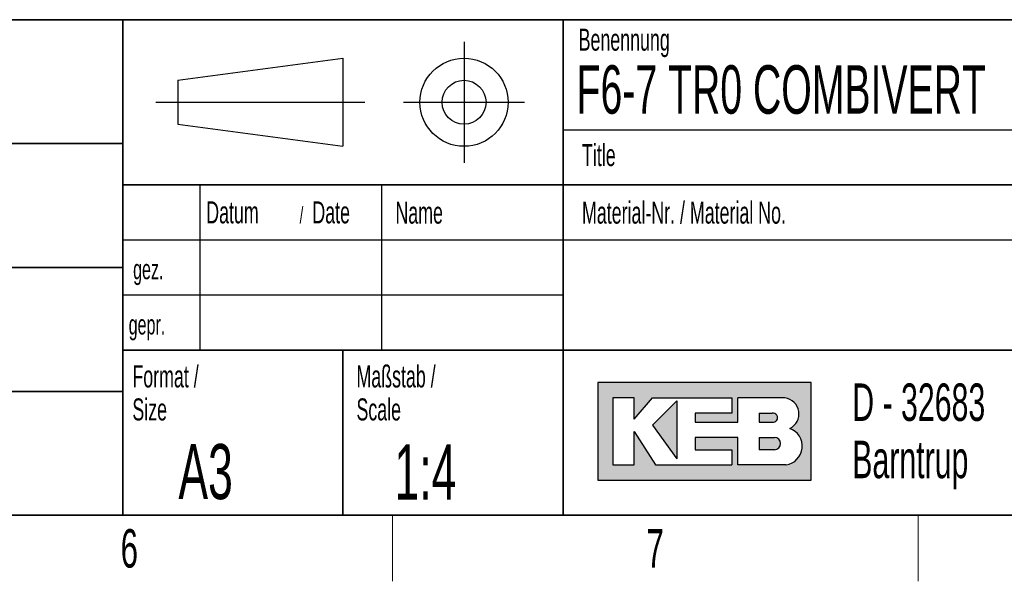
# Model space of a CAD drawing. Header units: millimetres. Extents: x 5 to 418, y 2 to 292.
# Tile 48 of 52: x 279 to 368, y 6 to 57. Entities that reach past the tile are written whole.
import ezdxf

# ---------------------------------------------------------------- set-up
doc = ezdxf.new("R2010")
doc.units = ezdxf.units.MM
doc.layers.add('SLD-0', color=7, linetype='Continuous')
doc.styles.add('SLDTEXTSTYLE1', font='TXT', dxfattribs={"width": 0.605})

# ---------------------------------------------------------------- blocks, each defined once
blk = doc.blocks.new('SW_NOTE_0_9')
at = {"layer": 'SLD-0', "color": 0, "char_height": 2, "attachment_point": 1, "style": 'SLDTEXTSTYLE1'}
for s, insert in [('Werkstückkanten/', (0, 2.5781354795)), ('Workpiece edges', (0, -0.4218645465))]:
    blk.add_mtext(s, dxfattribs=dict(at, insert=insert))
blk = doc.blocks.new('SW_NOTE_0_10')
at = {"layer": 'SLD-0', "color": 0, "char_height": 2, "attachment_point": 1, "style": 'SLDTEXTSTYLE1'}
for s, insert in [('Oberflächenangaben /', (0, 2.5781354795)), ('Surface details', (0, -0.4218645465))]:
    blk.add_mtext(s, dxfattribs=dict(at, insert=insert))
blk = doc.blocks.new('SW_NOTE_0_12')
at = {"layer": 'SLD-0', "color": 0, "char_height": 2, "attachment_point": 1, "style": 'SLDTEXTSTYLE1'}
for s, insert in [('Allgemeintoleranz /', (0, 2.5781354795)), ('general tolerance', (0, -0.4218645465))]:
    blk.add_mtext(s, dxfattribs=dict(at, insert=insert))
blk = doc.blocks.new('SW_NOTE_0_13')
at = {"layer": 'SLD-0', "color": 0, "char_height": 2, "attachment_point": 1, "style": 'SLDTEXTSTYLE1'}
for s, insert in [('Format /', (0, 2.5781354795)), ('Size', (0, -0.4218645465))]:
    blk.add_mtext(s, dxfattribs=dict(at, insert=insert))
blk = doc.blocks.new('SW_NOTE_0_14')
at = {"layer": 'SLD-0', "color": 0, "attachment_point": 1, "style": 'SLDTEXTSTYLE1'}
for s, insert, char_height in [('Datum', (0, 2.5781354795), 2), ('/', (8.4829859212, 2.0780460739), 1.5), ('Date', (9.6392361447, 2.5781354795), 2)]:
    blk.add_mtext(s, dxfattribs=dict(at, insert=insert, char_height=char_height))
blk = doc.blocks.new('SW_NOTE_0_15')
at = {"layer": 'SLD-0', "color": 0, "char_height": 2, "attachment_point": 1, "style": 'SLDTEXTSTYLE1'}
for s, insert in [('Maßstab /', (0, 2.5781354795)), ('Scale', (0, -0.4218645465))]:
    blk.add_mtext(s, dxfattribs=dict(at, insert=insert))
blk = doc.blocks.new('SW_NOTE_0_16')
at = {"layer": 'SLD-0', "color": 0, "char_height": 3.4, "attachment_point": 1, "style": 'SLDTEXTSTYLE1'}
for s, insert in [('D - 32683', (0, 4.3828303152)), ('Barntrup', (0, -0.8171696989))]:
    blk.add_mtext(s, dxfattribs=dict(at, insert=insert))

msp = doc.modelspace()

# ---------------------------------------------------------------- hatches: boundary and pattern name
at = {"linetype": 'Continuous'}
h = msp.add_hatch(color=7, dxfattribs=at)
h.paths.add_polyline_path([(331.1423676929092, 15.18257760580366), (350.5207896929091, 15.18257760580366), (350.5207896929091, 24.04128480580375), (331.1423676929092, 24.04128480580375)], flags=0)
edge = h.paths.add_edge_path(flags=0)
edge.add_arc((347.9991875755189, 18.26988521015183), 1.720915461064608, -81.72003226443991, 70.17096003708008, ccw=False)
edge.add_line((348.2470169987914, 16.56690822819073), (348.2293995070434, 16.56675060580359))
edge.add_line((348.2293995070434, 16.56675060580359), (343.8767592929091, 16.56675060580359))
edge.add_line((343.8767592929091, 16.56675060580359), (343.8767592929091, 19.05826200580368))
edge.add_line((343.8767592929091, 19.05826200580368), (340.0010748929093, 19.05826200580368))
edge.add_line((340.0010748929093, 19.05826200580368), (340.0010748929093, 17.95092360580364))
edge.add_line((340.0010748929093, 17.95092360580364), (343.3230900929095, 17.95092360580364))
edge.add_line((343.3230900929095, 17.95092360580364), (343.3230900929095, 16.56675060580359))
edge.add_line((343.3230900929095, 16.56675060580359), (336.4022250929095, 16.56675060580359))
edge.add_line((336.4022250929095, 16.56675060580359), (334.4643828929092, 19.61193120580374))
edge.add_line((334.4643828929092, 19.61193120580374), (334.4643828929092, 16.56675060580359))
edge.add_line((334.4643828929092, 16.56675060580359), (332.5265406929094, 16.56675060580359))
edge.add_line((332.5265406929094, 16.56675060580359), (332.5265406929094, 22.65711180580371))
edge.add_line((332.5265406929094, 22.65711180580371), (334.4643828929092, 22.65711180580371))
edge.add_line((334.4643828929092, 22.65711180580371), (334.4643828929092, 20.71926960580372))
edge.add_line((334.4643828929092, 20.71926960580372), (336.1253904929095, 22.65711180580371))
edge.add_line((336.1253904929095, 22.65711180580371), (343.3230900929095, 22.65711180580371))
edge.add_line((343.3230900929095, 22.65711180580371), (343.3230900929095, 21.27293880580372))
edge.add_line((343.3230900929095, 21.27293880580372), (340.0010748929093, 21.27293880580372))
edge.add_line((340.0010748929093, 21.27293880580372), (340.0010748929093, 20.44243500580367))
edge.add_line((340.0010748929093, 20.44243500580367), (343.8767592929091, 20.44243500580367))
edge.add_line((343.8767592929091, 20.44243500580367), (343.8767592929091, 22.65711180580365))
edge.add_line((343.8767592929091, 22.65711180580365), (348.1497422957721, 22.65711180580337))
edge.add_line((348.1497422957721, 22.65711180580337), (348.151741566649, 22.65711180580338))
edge.add_line((348.151741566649, 22.65711180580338), (348.1521661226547, 22.65713246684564))
edge.add_arc((347.9523797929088, 21.20834406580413), 1.462498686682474, -64.4589412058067, 82.1484933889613, ccw=False)
msp.add_hatch(color=7, dxfattribs=at).paths.add_polyline_path([(338.3400672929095, 17.12041980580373), (338.3400672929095, 22.38027720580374), (336.1253904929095, 20.16560040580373)], flags=0)
h = msp.add_hatch(color=7, dxfattribs=at)
edge = h.paths.add_edge_path(flags=0)
edge.add_line((345.8146014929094, 20.44243500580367), (346.974194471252, 20.44243500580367))
edge.add_arc((347.0534490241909, 20.85768690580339), 0.4227474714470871, 259.1945394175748, 460.8054605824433)
edge.add_line((346.9741944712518, 21.27293880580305), (345.8146014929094, 21.27293880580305))
edge.add_line((345.8146014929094, 21.27293880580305), (345.8146014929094, 20.44243500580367))
h = msp.add_hatch(color=7, dxfattribs=at)
edge = h.paths.add_edge_path(flags=0)
edge.add_line((345.8146014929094, 17.95092360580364), (347.1991847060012, 17.95092360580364))
edge.add_arc((347.1991847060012, 18.50459280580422), 0.5536692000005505, 270.0000000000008, 450.0000000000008)
edge.add_line((347.1991847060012, 19.05826200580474), (347.1703327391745, 19.05826200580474))
edge.add_line((347.1703327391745, 19.05826200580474), (345.8146014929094, 19.05826200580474))
edge.add_line((345.8146014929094, 19.05826200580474), (345.8146014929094, 17.95092360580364))

# ---------------------------------------------------------------- linework, layer by layer
at = {"layer": 'SLD-0', "lineweight": 35}
for p, q in [((135, 57), (408, 57)), ((288, 57), (288, 12)), ((328, 57.0000000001), (328, 12)), ((259, 45.75), (288, 45.75)), ((408, 42), (288, 42)), ((259, 34.5), (288, 34.5)), ((288, 27), (408, 27)), ((308, 27), (308, 12)), ((259, 23.25), (288, 23.25)), ((26, 12), (408, 12)), ((135, 12), (408, 12))]:
    msp.add_line(p, q, dxfattribs=at)
at = {"layer": 'SLD-0'}
for p, q in [((319, 55), (319, 44)), ((293, 51.5), (308, 53.5)), ((308, 53.5), (308, 45.5)), ((293, 51.5), (293, 47.5)), ((291, 49.5), (310, 49.5)), ((313.5, 49.5), (324.5, 49.5)), ((293, 47.5), (308, 45.5)), ((328, 47.0000000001), (408, 47.0000000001)), ((295, 42), (295, 27)), ((311.5, 42), (311.5, 27)), ((288, 37), (408, 37)), ((288, 32), (328, 32)), ((348.1497422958, 22.6571118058), (348.1517415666, 22.6571118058)), ((348.1517415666, 22.6571118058), (348.1521661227, 22.6571324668)), ((348.229399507, 16.5667506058), (348.2470169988, 16.5669082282))]:
    msp.add_line(p, q, dxfattribs=at)
at = {"layer": 'SLD-0', "linetype": 'Continuous'}
for p, q in [((350.5207896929, 24.0412848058), (331.1423676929, 24.0412848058)), ((331.1423676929, 24.0412848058), (331.1423676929, 15.1825776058)), ((350.5207896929, 15.1825776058), (350.5207896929, 24.0412848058)), ((334.4643828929, 22.6571118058), (332.5265406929, 22.6571118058)), ((332.5265406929, 22.6571118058), (332.5265406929, 16.5667506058)), ((334.4643828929, 20.7192696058), (336.1253904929, 22.6571118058)), ((334.4643828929, 20.7192696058), (334.4643828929, 22.6571118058)), ((336.1253904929, 22.6571118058), (343.3230900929, 22.6571118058)), ((338.3400672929, 22.3802772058), (336.1253904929, 20.1656004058)), ((338.3400672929, 22.3802772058), (338.3400672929, 17.1204198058)), ((343.3230900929, 22.6571118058), (343.3230900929, 21.2729388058)), ((348.1497422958, 22.6571118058), (343.8767592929, 22.6571118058)), ((343.8767592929, 20.4424350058), (343.8767592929, 22.6571118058)), ((348.1497422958, 22.6571118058), (348.1517415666, 22.6571118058)), ((348.1517415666, 22.6571118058), (348.1521661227, 22.6571324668)), ((340.0010748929, 21.2729388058), (340.0010748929, 20.4424350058)), ((343.3230900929, 21.2729388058), (340.0010748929, 21.2729388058)), ((345.8146014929, 21.2729388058), (346.9741944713, 21.2729388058)), ((345.8146014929, 21.2729388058), (345.8146014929, 20.4424350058)), ((336.1253904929, 20.1656004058), (338.3400672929, 17.1204198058)), ((340.0010748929, 20.4424350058), (343.8767592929, 20.4424350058)), ((345.8146014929, 20.4424350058), (346.9741944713, 20.4424350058)), ((334.4643828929, 16.5667506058), (334.4643828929, 19.6119312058)), ((334.4643828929, 19.6119312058), (336.4022250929, 16.5667506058)), ((340.0010748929, 19.0582620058), (340.0010748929, 17.9509236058)), ((343.8767592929, 19.0582620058), (340.0010748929, 19.0582620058)), ((343.8767592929, 16.5667506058), (343.8767592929, 19.0582620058)), ((345.8146014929, 19.0582620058), (347.199184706, 19.0582620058)), ((345.8146014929, 19.0582620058), (345.8146014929, 17.9509236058)), ((347.1703327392, 19.0582620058), (347.199184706, 19.0582620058)), ((340.0010748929, 17.9509236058), (343.3230900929, 17.9509236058)), ((343.3230900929, 17.9509236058), (343.3230900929, 16.5667506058)), ((347.199184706, 17.9509236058), (345.8146014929, 17.9509236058)), ((332.5265406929, 16.5667506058), (334.4643828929, 16.5667506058)), ((336.4022250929, 16.5667506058), (343.3230900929, 16.5667506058)), ((348.229399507, 16.5667506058), (343.8767592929, 16.5667506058)), ((348.229399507, 16.5667506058), (348.2470169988, 16.5669082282)), ((331.1423676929, 15.1825776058), (350.5207896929, 15.1825776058))]:
    msp.add_line(p, q, dxfattribs=at)
at = {"layer": 'SLD-0', "lineweight": 18}
for p, q in [((312.5, 6), (312.5, 12)), ((360.25, 6), (360.25, 12))]:
    msp.add_line(p, q, dxfattribs=at)
at = {"layer": 'SLD-0'}
for radius in [3.999999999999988, 1.999999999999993]:
    msp.add_circle((319, 49.5), radius, dxfattribs=at)
at = {"layer": 'SLD-0', "linetype": 'Continuous'}
for centre, radius, start, end in [((347.9523797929, 21.2083440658), 1.46249868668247, 295.5410587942, 82.1484933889), ((347.0534490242, 20.8576869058), 0.4227474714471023, 259.1945394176, 100.8054605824), ((347.9991875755, 18.2698852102), 1.720915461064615, 278.2799677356, 70.1709600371), ((347.199184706, 18.5045928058), 0.5536692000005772, 270, 90)]:
    msp.add_arc(centre, radius, start, end, dxfattribs=at)

# ---------------------------------------------------------------- block references
at = {"layer": 'SLD-0'}
for name, p in [('SW_NOTE_0_12', (260.5043854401, 52.9003064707)), ('SW_NOTE_0_14', (295.5861619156, 37.9261102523)), ('SW_NOTE_0_10', (260.5027641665, 30.4450935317)), ('SW_NOTE_0_13', (288.8790098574, 23.0287702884)), ('SW_NOTE_0_15', (309.2314641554, 23.0287700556)), ('SW_NOTE_0_16', (354.2591907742, 19.5828264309)), ('SW_NOTE_0_9', (260.5090753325, 19.2125013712))]:
    msp.add_blockref(name, p, dxfattribs=at)

# ---------------------------------------------------------------- texts
at = {"layer": 'SLD-0', "style": 'SLDTEXTSTYLE1'}
for s, insert, char_height, attachment_point in [('Benennung', (329.4092408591, 56.1865848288), 2, 1), ('F6-7 TR0 COMBIVERT', (329.222041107, 52.8643539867), 4.4, 1), ('ISO 2768-mK', (260.4940938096, 48.9932287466), 2.5, 1), ('Title', (329.7169273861, 45.7051426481), 2, 1), ('Name', (312.770034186, 40.4793879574), 2, 1), ('Material-Nr. / Material No.', (329.7169273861, 40.4793879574), 2, 1), ('gez.', (288.9470592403, 35.2328921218), 1.8, 1), ('gepr.', (288.5445949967, 30.2118970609), 1.8, 1), ('A3', (293.0566699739, 18.4626222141), 5, 1), ('1:4', (312.6833009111, 18.426931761), 5, 1), ('6', (288.6027123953, 10.7429955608), 3.5, 2), ('7', (336.3527123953, 10.7429955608), 3.5, 2)]:
    msp.add_mtext(s, dxfattribs=dict(at, insert=insert, char_height=char_height, attachment_point=attachment_point))

doc.saveas('drawing.dxf')
